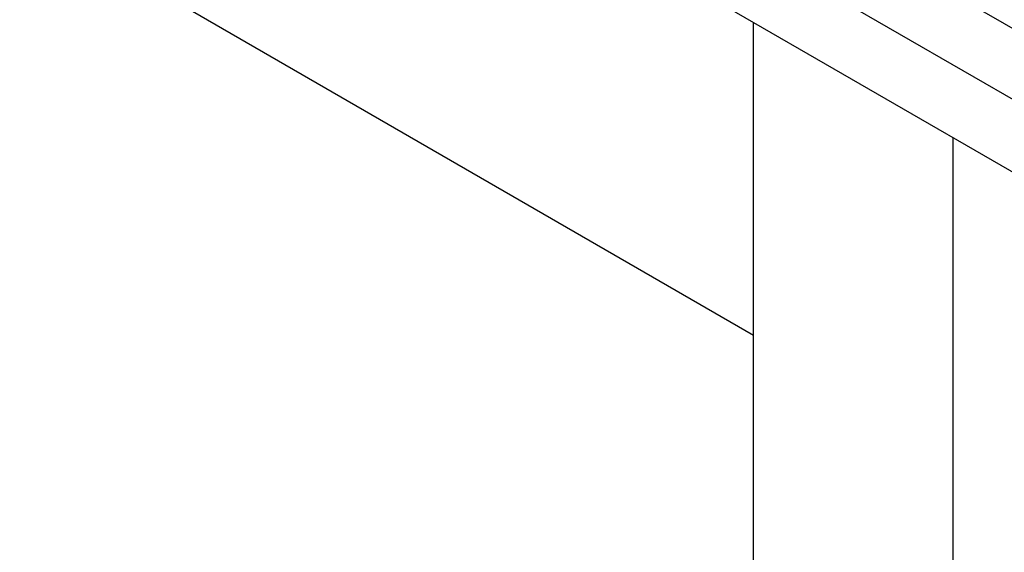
# Model space of a CAD drawing. Header units: millimetres. Extents: x 0 to 25230, y 0 to 17820.
# Tile 172 of 244: x 16186 to 16499, y 10993 to 11163. Entities that reach past the tile are written whole.
import ezdxf

# ---------------------------------------------------------------- set-up
doc = ezdxf.new("R2010")
doc.units = ezdxf.units.MM
doc.linetypes.add('SLD-Sólida', pattern=[0])
doc.layers.add('REFERÊNCIAS', color=9, linetype='SLD-Sólida')

msp = doc.modelspace()

# ---------------------------------------------------------------- linework, layer by layer
at = {"color": 7, "linetype": 'SLD-Sólida', "lineweight": 25, "ltscale": 30}
for p, q in [((16333.36, 11257.72), (17035.69, 10852.27)), ((17358.59, 10643.24), (16303.76, 11252.18)), ((16293.76, 11234.86), (17347.58, 10626.5))]:
    msp.add_line(p, q, dxfattribs=at)
at = {"layer": 'REFERÊNCIAS', "linetype": 'SLD-Sólida', "lineweight": 25, "ltscale": 30}
for p, q in [((16136.66, 11225.96), (16419.5, 11062.68)), ((16419.5, 10850.42), (16419.5, 11162.27)), ((16483.14, 10813.68), (16483.14, 11125.53))]:
    msp.add_line(p, q, dxfattribs=at)

doc.saveas('drawing.dxf')
